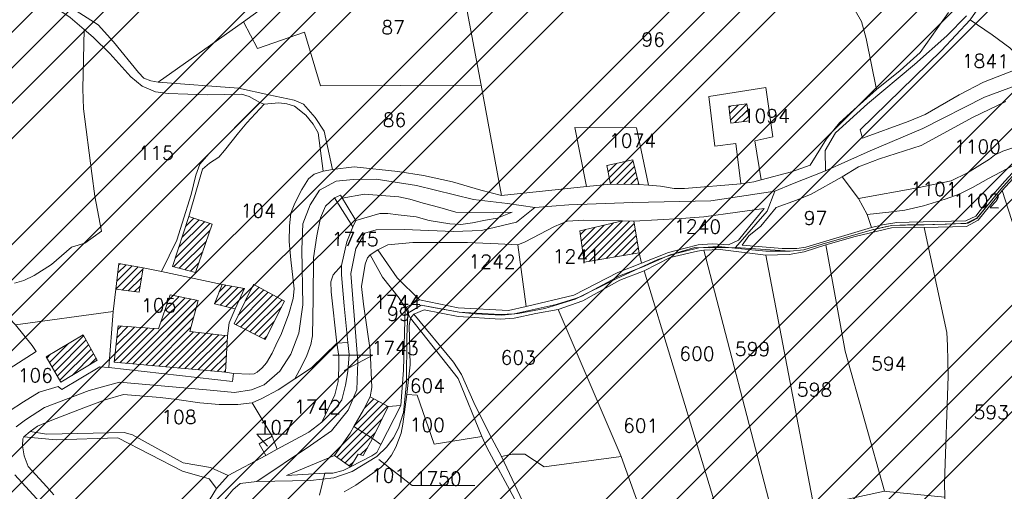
# Model space of a CAD drawing. Header units: metres. Extents: x 578835 to 593571, y 248557 to 255108.
# Tile 43 of 251: x 581075 to 581325, y 252386 to 252506. Entities that reach past the tile are written whole.
import ezdxf

# ---------------------------------------------------------------- set-up
doc = ezdxf.new("R2010")
doc.units = ezdxf.units.M
doc.linetypes.add('SOLID_LINE', pattern=[0])
for name, color, linetype, lineweight in [('Cad-BATIMENT_BATI_PRIVE12', 7, 'SOLID_LINE', 0), ('Cad-BATIMENT_BATI_PRIVE12_HACH', 7, 'SOLID_LINE', 0), ('Cad-HYDROGRAPHI_COURS_D_EAU28', 5, 'SOLID_LINE', 0), ('Cad-PARCELLAIRE_PARCELLE1', 250, 'SOLID_LINE', 0), ('Cad-RESEAU_ROUT_AXE_DE_VOIE26', 255, 'SOLID_LINE', 0), ('Cad-RESEAU_ROUT_LIMITE_DE_VOIE_P23', 8, 'SOLID_LINE', 0), ('Cad-TOPONYMIE_DETAIL_PARCELLAIR181', 7, 'SOLID_LINE', 0), ('Cad-TOPONYMIE_NUMERO_DE_PARCELL182', 250, 'SOLID_LINE', 0), ('PPRIF - contour', 10, 'Continuous', 9)]:
    doc.layers.add(name, color=color, linetype=linetype, lineweight=lineweight)
doc.styles.add('TEXTSTYLE_45_11', font='txt.shx', dxfattribs={"oblique": 50})

msp = doc.modelspace()

# ---------------------------------------------------------------- hatches: boundary and pattern name
at = {"layer": 'Cad-BATIMENT_BATI_PRIVE12_HACH', "ltscale": 0.4}
h = msp.add_hatch(dxfattribs=at)
h.set_pattern_fill('ANSI31', color=256, scale=0.4, style=0)
h.paths.add_polyline_path([(581255.15, 252479.92), (581259.87, 252480.55), (581259.27, 252484.84), (581254.62, 252484.22)])
h = msp.add_hatch(dxfattribs=at)
h.set_pattern_fill('ANSI31', color=256, scale=0.4, style=0)
h.paths.add_polyline_path([(581231.8, 252464.39), (581230.29, 252470.61), (581223.65, 252469.17), (581224.62, 252464.46)])
h = msp.add_hatch(dxfattribs=at)
h.set_pattern_fill('ANSI31', color=256, scale=0.4, style=0)
h.paths.add_polyline_path([(581113.36, 252443.51), (581119.25, 252442), (581123.43, 252454.27), (581117.5, 252456.22)])
h = msp.add_hatch(dxfattribs=at)
h.set_pattern_fill('ANSI31', color=256, scale=0.4, style=0)
h.paths.add_polyline_path([(581231.92, 252447), (581230.51, 252455.03), (581227.62, 252455.12), (581216.79, 252452.55), (581217.94, 252444.62)])
h = msp.add_hatch(dxfattribs=at)
h.set_pattern_fill('ANSI31', color=256, scale=0.4, style=0)
h.paths.add_polyline_path([(581104.91, 252437.01), (581105.89, 252443.22), (581099.78, 252444.28), (581099, 252437.74)])
h = msp.add_hatch(dxfattribs=at)
h.set_pattern_fill('ANSI31', color=256, scale=0.4, style=0)
h.paths.add_polyline_path([(581129.33, 252432.8), (581131.63, 252437.9), (581126.01, 252438.99), (581124.04, 252434.03)])
h = msp.add_hatch(dxfattribs=at)
h.set_pattern_fill('ANSI31', color=256, scale=0.4, style=0)
h.paths.add_polyline_path([(581129, 252428.98), (581136.91, 252424.95), (581141.86, 252434.73), (581134.01, 252438.99), (581133.3, 252437.7)])
h = msp.add_hatch(dxfattribs=at)
h.set_pattern_fill('ANSI31', color=256, scale=0.4, style=0)
h.paths.add_polyline_path([(581127.35, 252425.95), (581117.78, 252427.05), (581119.93, 252434.92), (581112.81, 252436.33), (581109.81, 252427.72), (581099.54, 252428.42), (581098.57, 252419.2), (581126.8, 252416.65)])
h = msp.add_hatch(dxfattribs=at)
h.set_pattern_fill('ANSI31', color=256, scale=0.4, style=0)
h.paths.add_polyline_path([(581085.06, 252414.18), (581094.24, 252419.74), (581090.66, 252426.13), (581081.32, 252420.56)])
h = msp.add_hatch(dxfattribs=at)
h.set_pattern_fill('ANSI31', color=256, scale=0.4, style=0)
h.paths.add_polyline_path([(581159.43, 252402.87), (581164.14, 252399.8), (581168.16, 252407.93), (581163.58, 252410.45), (581161.88, 252407.08)])
h = msp.add_hatch(dxfattribs=at)
h.set_pattern_fill('ANSI31', color=256, scale=0.4, style=0)
h.paths.add_polyline_path([(581164.14, 252399.8), (581159.43, 252402.87), (581158.5, 252401.23), (581154.52, 252395.54), (581158.55, 252392.65), (581160.52, 252395.82), (581161.78, 252395.48)])
at = {"layer": 'PPRIF - contour', "lineweight": 15}
h = msp.add_hatch(dxfattribs=at)
h.set_pattern_fill('ANSI34', color=30, scale=2, style=0)
h.paths.add_polyline_path([(583168.56, 249236.59), (583178.02, 249273.37), (583184.15, 249314.36), (583186.86, 249348.54), (583183.82, 249412.65), (583188.31, 249497.75), (583209.56, 249638.59), (583209.57, 249654.16), (583202.87, 249764.69), (583181.22, 249772.54), (583212.18, 249841.81), (583235.33, 249974.64), (583193.51, 249985.09), (583186.04, 250045.54), (583188.28, 250067.18), (583195.8, 250078.07), (583245.78, 250078.37), (583251.01, 250132.85), (583194.25, 250138.82), (583209.94, 250168.32), (583209.19, 250188.47), (583208.21, 250203.8), (583217.43, 250267.61), (583213.64, 250277.41), (583256.98, 250284.74), (583262.34, 250350.34), (583266.18, 250436.39), (583274.5, 250436.7), (583214.43, 250499.33), (583184.56, 250537.39), (583218.91, 250547.09), (583241.07, 250552.07), (583269.68, 250547.09), (583271.18, 250569.48), (583274.91, 250580.67), (583286.48, 250597.77), (583293.66, 250716.62), (583278.73, 250731.44), (583193.67, 250750.25), (583156.78, 250759.28), (583135.71, 250831.5), (583141.39, 250856.49), (583145.69, 250864.01), (583161.1, 250891.6), (583169.34, 250905.21), (583172.57, 250920.26), (583171.49, 250936.38), (583169.31, 250950.6), (583181.85, 251003.26), (583206.95, 251084.03), (583216.62, 251114.12), (583232.39, 251161.77), (583245.29, 251209.41), (583234.54, 251210.94), (583234.1, 251288.09), (583244.66, 251288.39), (583237.9, 251328.73), (583229.54, 251356.01), (583200.13, 251357.42), (583190.46, 251371.39), (583189.74, 251379.63), (583190.1, 251406.14), (583244.22, 251415.82), (583256.04, 251419.04), (583270.74, 251430.86), (583295.47, 251440.89), (583325.21, 251451.64), (583340.94, 251464.43), (583366, 251457.91), (583398.59, 251444.88), (583422.15, 251436.37), (583417.63, 251462.92), (583418.14, 251495.99), (583409.11, 251546.1), (583400.09, 251585.18), (583359.99, 251579.17), (583344.95, 251609.23), (583333.92, 251624.76), (583325.9, 251633.28), (583319.39, 251648.31), (583296.33, 251649.31), (583292.32, 251666.85), (583282.01, 251764.42), (583240.65, 251790.03), (583212.78, 251805.76), (583221.32, 251831.82), (583251.44, 251830.48), (583273.02, 251828.23), (583262.67, 251903.93), (583199.69, 251895.44), (583192.95, 251945.32), (583256.33, 251954.31), (583243.74, 252050.47), (583214.52, 252068.27), (583208.68, 252073.66), (583201.93, 252137.92), (583178.11, 252135.22), (583183.95, 252176.12), (583226.69, 252181.65), (583216.8, 252253.1), (583210.96, 252307.92), (583193.36, 252422.33), (583178.97, 252519.84), (583167.73, 252607.66), (583178.52, 252614.4), (583188.29, 252625.39), (583184.93, 252642.05), (583192.13, 252639.75), (583210.89, 252641.9), (583205.05, 252676.95), (583200.1, 252708.47), (583205.05, 252708.02), (583194.96, 252797.38), (583191.02, 252799.28), (583173.51, 252800.6), (583168.08, 252797.59), (583165.67, 252793.82), (583165.69, 252787.69), (583073.05, 252815.41), (583065.66, 252814.13), (583065.94, 252812.7), (583046.85, 252808.33), (583047.04, 252816.04), (582997.15, 252812.42), (582995.86, 252782.45), (582980.16, 252787.72), (582949.89, 252804.92), (582947.27, 252800.69), (582935.19, 252777.61), (582924.38, 252768.8), (582917.32, 252760.63), (582910.91, 252748.5), (582903.76, 252736.42), (582880, 252724.86), (582817.58, 252706.15), (582782.59, 252696.37), (582747.69, 252696.56), (582653.19, 252726.32), (582583.51, 252736.7), (582547.53, 252745.89), (582391.95, 252693.83), (582342.71, 252696.56), (582258, 252701.11), (582228.89, 252730.03), (582194.3, 252754.65), (582137.15, 252749.12), (582028.37, 252701.22), (581997.03, 252701.83), (581923.09, 252643.99), (581895.44, 252653.82), (581782.97, 252699.88), (581749.17, 252724.45), (581694.48, 252730.59), (581626.87, 252779.73), (581623.69, 252832.13), (581568.99, 252867.14), (581549.94, 252902.76), (581520.9, 252875.84), (581488.95, 252861.1), (581415.1, 252871.66), (581333.97, 252861.22), (581285.87, 252845.9), (581226.26, 252859.41), (581213.27, 252848.96), (581176.79, 252829.19), (581135.62, 252832.26), (581093.83, 252851.3), (581026.18, 252865.71), (580894.22, 252859.98), (580764.18, 252821.75), (580666.25, 252837.89), (580606.97, 252807.31), (580553.37, 252825.96), (580518.38, 252831.19), (580426.24, 252844.58), (580314.78, 252864.48), (580232.54, 252861.61), (580193.34, 252877.86), (579737.68, 252731.06), (579339.29, 252594.91), (579467.34, 252529.95), (579492.26, 252526.53), (579537.88, 252506.87), (579628.29, 252501.98), (579673.34, 252488.27), (579756.55, 252421.24), (579801.62, 252412.32), (579849.52, 252376.66), (579890.09, 252373.24), (579954.11, 252362.98), (580003.08, 252331.22), (580020.69, 252319.86), (580037.79, 252307.65), (580048.55, 252295.44), (580067.12, 252269.55), (580095.49, 252178.46), (580127.66, 252086.63), (580157.22, 252011.67), (580209.32, 251928.46), (580208.41, 251858.24), (580196.24, 251818.11), (580206.29, 251790.3), (580227.07, 251716.54), (580274.53, 251673.98), (580324.82, 251599.61), (580345.2, 251567.99), (580352.27, 251548.44), (580380.56, 251474.57), (580498.13, 251465.11), (580632.34, 251425.65), (580688.87, 251403.81), (580903, 251328.66), (581057.22, 251304.45), (581128.89, 251277.45), (581306.24, 251176.53), (581363.6, 251156.15), (581418.4, 251079.72), (581465.72, 250967.17), (581546.02, 250830.88), (581604.72, 250760.44), (581621.29, 250710.76), (581635.31, 250677.64), (581677.37, 250643.25), (581761.5, 250538.8), (581878.03, 250481.58), (581978.36, 250416.05), (582083.64, 250336.15), (582132.06, 250252.96), (582193.12, 250147.32), (582211.34, 250118.18), (582217.79, 250080.35), (582244.22, 249930.09), (582252.92, 249788.8), (582279.87, 249720.73), (582264.14, 249693.23), (582229.1, 249576.98), (582243.69, 249504.21), (582236.53, 249458.37), (582233.12, 249417.21), (582207.89, 249404.14), (582210.7, 249314.66), (582282.52, 249136.36), (582365.79, 249069.63), (582329.51, 248868.66), (582370.33, 248802.93), (582389.99, 248830.88), (582435.35, 248829.37), (582475.81, 248930.64), (582488.18, 248933.83), (582505.04, 248934.94), (582536.56, 248931.03), (582545.58, 248873.46), (582547.73, 248837.81), (582559.27, 248733.3), (582660.26, 248731.96), (582707.75, 248722.61), (582711.09, 248844.25), (582713.77, 248853.61), (582730.11, 248933.31), (582770.57, 249048.63), (582781.22, 249070.77), (582782.86, 249074.05), (582786.69, 249073.51), (582794.34, 249066.4), (582795.98, 249060.39), (582802, 249037.44), (582837.54, 249029.24), (582847.92, 249019.4), (582859.41, 249022.68), (582870.89, 249021.59), (582882.91, 249029.79), (582897.68, 249024.87), (582894.41, 249004.61), (582898.78, 248991.5), (582903.16, 248984.94), (582914.71, 248986.01), (582980.86, 249040.12), (583036.72, 249107.47), (583089.79, 249152.85), (583096.96, 249144.66), (583169.29, 249123.72), (583150.9, 249178.85), (583158.77, 249200.15)])

# ---------------------------------------------------------------- linework, layer by layer
at = {"layer": 'Cad-BATIMENT_BATI_PRIVE12'}
for points in [[(581255.15, 252479.92), (581259.87, 252480.55), (581259.27, 252484.84), (581254.62, 252484.22), (581255.15, 252479.92), (581255.15, 252479.92)], [(581231.8, 252464.39), (581230.29, 252470.61), (581223.65, 252469.17), (581224.62, 252464.46), (581231.8, 252464.39), (581231.8, 252464.39)], [(581113.36, 252443.51), (581119.25, 252442), (581123.43, 252454.27), (581117.5, 252456.22), (581113.36, 252443.51), (581113.36, 252443.51)], [(581231.92, 252447), (581230.51, 252455.03), (581227.62, 252455.12), (581216.79, 252452.55), (581217.94, 252444.62), (581231.92, 252447), (581231.92, 252447)], [(581104.91, 252437.01), (581105.89, 252443.22), (581099.78, 252444.28), (581099, 252437.74), (581104.91, 252437.01), (581104.91, 252437.01)], [(581129.33, 252432.8), (581131.63, 252437.9), (581126.01, 252438.99), (581124.04, 252434.03), (581129.33, 252432.8), (581129.33, 252432.8)], [(581129, 252428.98), (581136.91, 252424.95), (581141.86, 252434.73), (581134.01, 252438.99), (581133.3, 252437.7), (581129, 252428.98), (581129, 252428.98)], [(581127.35, 252425.95), (581117.78, 252427.05), (581119.93, 252434.92), (581112.81, 252436.33), (581109.81, 252427.72), (581099.54, 252428.42), (581098.57, 252419.2), (581126.8, 252416.65), (581127.35, 252425.95), (581127.35, 252425.95)], [(581085.06, 252414.18), (581094.24, 252419.74), (581090.66, 252426.13), (581081.32, 252420.56), (581085.06, 252414.18), (581085.06, 252414.18)], [(581159.43, 252402.87), (581164.14, 252399.8), (581168.16, 252407.93), (581163.58, 252410.45), (581161.88, 252407.08), (581159.43, 252402.87), (581159.43, 252402.87)], [(581164.14, 252399.8), (581159.43, 252402.87), (581158.5, 252401.23), (581154.52, 252395.54), (581158.55, 252392.65), (581160.52, 252395.82), (581161.78, 252395.48), (581164.14, 252399.8), (581164.14, 252399.8)]]:
    msp.add_lwpolyline(points, close=True, dxfattribs=at)
at = {"layer": 'Cad-HYDROGRAPHI_COURS_D_EAU28'}
for points in [[(581087.42, 252506.78), (581090.97, 252503.73), (581093.27, 252501.81), (581097.5, 252497.59), (581102.76, 252491.68), (581105.68, 252489.35), (581109.1, 252487.85), (581112.27, 252487.45), (581122.26, 252487.16), (581130.9, 252487.33), (581132.85, 252486.7), (581135.53, 252485.15), (581136.64, 252484.79), (581140.4, 252485.1), (581142.4, 252484.82), (581144.35, 252484.21), (581147.25, 252481.99), (581149.09, 252479.7), (581150.35, 252477.46), (581151.65, 252467.76), (581154, 252468.18), (581151.88, 252477.92), (581149.61, 252481.41), (581146.61, 252484.73), (581144.3, 252485.76), (581137.84, 252487.12), (581130.12, 252488.82), (581109.72, 252490.35), (581107.88, 252490.65), (581106.08, 252491.4), (581104.73, 252492.84), (581098.4, 252500.57), (581094.5, 252504.92), (581087.01, 252509.65)], [(581203.61, 252381.01), (581196.91, 252395.28), (581193.88, 252400.93), (581189.92, 252408.96), (581186.77, 252416.06), (581184.77, 252419.23), (581174.7, 252431.44), (581173.8, 252430.36), (581185.94, 252415.1), (581191.95, 252400.33), (581193.17, 252397.53), (581200.19, 252384.51)]]:
    msp.add_lwpolyline(points, dxfattribs=at)
for points in [[(581154.52, 252460.97), (581159.17, 252453.56), (581159.94, 252455.18), (581156.03, 252461.66), (581154.52, 252460.97), (581154.52, 252460.97)], [(581165.52, 252447.73), (581163.56, 252446.46), (581166.74, 252440.81), (581170.98, 252435.48), (581172.5, 252433.05), (581176.13, 252435.02), (581170.46, 252440.67), (581165.52, 252447.73), (581165.52, 252447.73)], [(581077.2, 252401.6), (581075.66, 252400.25), (581083.81, 252399.48), (581099.5, 252400.01), (581115.95, 252391.56), (581122.71, 252389.56), (581124.56, 252387.15), (581127.5, 252390.4), (581123.04, 252392.49), (581116.1, 252393.69), (581103.24, 252400.76), (581101.13, 252401.36), (581081.37, 252400.94), (581077.2, 252401.6), (581077.2, 252401.6)]]:
    msp.add_lwpolyline(points, close=True, dxfattribs=at)
at = {"layer": 'Cad-PARCELLAIRE_PARCELLE1'}
for points in [[(581327.43, 252497.75), (581326, 252499.08), (581321.52, 252502.39), (581315.93, 252506.16), (581318.65, 252510.06), (581320.34, 252513.55), (581320.81, 252518.82), (581320.69, 252527.28), (581326.16, 252541.78), (581346.42, 252536), (581334.25, 252499.99), (581332.77, 252499.86), (581330.09, 252499.42), (581328.28, 252498.49), (581327.43, 252497.75), (581327.43, 252497.75)], [(581127.86, 252538.9), (581132.45, 252530.15), (581142.16, 252513.56), (581131.44, 252505.65), (581109.72, 252490.35), (581107.88, 252490.65), (581106.08, 252491.4), (581104.73, 252492.84), (581098.4, 252500.57), (581094.5, 252504.92), (581087.01, 252509.65), (581083.05, 252511.77), (581099.64, 252525.3), (581127.86, 252538.9), (581127.86, 252538.9)], [(581131.44, 252505.65), (581134.96, 252498.92), (581146.9, 252503.03), (581151, 252489.44), (581191.79, 252489.59), (581184.62, 252527.23), (581163.22, 252521), (581158.64, 252525.41), (581151.57, 252520.36), (581142.16, 252513.56), (581131.44, 252505.65), (581131.44, 252505.65)], [(581191.79, 252489.59), (581196.92, 252461.6), (581191.69, 252462.95), (581184.51, 252465.03), (581177.13, 252466.65), (581170.62, 252467.66), (581159.55, 252468.86), (581154, 252468.18), (581151.88, 252477.92), (581149.61, 252481.41), (581146.61, 252484.73), (581144.3, 252485.76), (581137.84, 252487.12), (581130.12, 252488.82), (581109.72, 252490.35), (581131.44, 252505.65), (581134.96, 252498.92), (581146.9, 252503.03), (581151, 252489.44), (581191.79, 252489.59), (581191.79, 252489.59)], [(581330.89, 252494.8), (581319.3, 252490.38), (581313.15, 252487.09), (581304.5, 252482.13), (581300.2, 252480.33), (581288.6, 252476.13), (581288.01, 252478.2), (581308.67, 252498.42), (581315.93, 252506.16), (581321.52, 252502.39), (581326, 252499.08), (581327.43, 252497.75), (581330.89, 252494.8), (581330.89, 252494.8)], [(581262.86, 252465.52), (581261.29, 252475.42), (581265.82, 252476.46), (581264.03, 252489.02), (581249.55, 252486.7), (581251.1, 252474.13), (581256.48, 252474.8), (581257.74, 252464.53), (581261, 252465.03), (581262.86, 252465.52), (581262.86, 252465.52)], [(581135.53, 252485.15), (581136.64, 252484.79), (581140.4, 252485.1), (581142.4, 252484.82), (581144.35, 252484.21), (581147.25, 252481.99), (581149.09, 252479.7), (581150.35, 252477.46), (581151.65, 252467.76), (581149.33, 252467.01), (581147.94, 252465.78), (581146.19, 252463.07), (581144.42, 252459.58), (581143.47, 252457.04), (581143.08, 252453.89), (581143, 252449.88), (581143.46, 252445.23), (581144.25, 252437.83), (581144.04, 252435.36), (581142.96, 252431.48), (581141.07, 252426.53), (581139.59, 252423.51), (581138.68, 252421.54), (581137.23, 252419.08), (581136.11, 252417.76), (581134.88, 252416.65), (581134.09, 252416.26), (581133.02, 252416.16), (581128.88, 252416.37), (581126.8, 252416.65), (581127.35, 252425.95), (581127.74, 252429.21), (581129.33, 252432.8), (581131.63, 252437.9), (581126.01, 252438.99), (581110.58, 252442.28), (581114.45, 252450.18), (581115.82, 252454.53), (581118.1, 252461.85), (581119.26, 252466.74), (581120.35, 252469.51), (581122.67, 252472.26), (581135.53, 252485.15), (581135.53, 252485.15)], [(581234.29, 252464.15), (581231.18, 252478.72), (581215.51, 252478.86), (581218.49, 252463.84), (581224.62, 252464.46), (581231.8, 252464.39), (581234.29, 252464.15), (581234.29, 252464.15)], [(581337.2, 252476.38), (581330.56, 252474.93), (581324.22, 252472.85), (581322.17, 252471.79), (581320.86, 252470.78), (581315.28, 252467.31), (581311.09, 252465.29), (581302.59, 252463.47), (581287.56, 252460.78), (581289.79, 252456.72), (581295.27, 252457.29), (581299.35, 252457.85), (581304.11, 252458.91), (581309.58, 252460.6), (581313.18, 252461.9), (581316.5, 252463.62), (581320.6, 252465.86), (581326.84, 252469.16), (581328.63, 252469.42), (581332.99, 252473.47), (581337.2, 252476.38), (581337.2, 252476.38)], [(581328.63, 252469.42), (581326.84, 252469.16), (581320.6, 252465.86), (581316.5, 252463.62), (581313.18, 252461.9), (581309.58, 252460.6), (581304.11, 252458.91), (581299.35, 252457.85), (581295.27, 252457.29), (581289.79, 252456.72), (581290.89, 252453.47), (581293.72, 252454.15), (581297.3, 252454.67), (581300.42, 252454.82), (581304.04, 252454.89), (581314.82, 252455.13), (581317.35, 252456.33), (581320.41, 252460.27), (581324.78, 252465.2), (581328.63, 252469.42), (581328.63, 252469.42)], [(581287.56, 252460.78), (581283.47, 252466.34), (581275.6, 252461.9), (581271.86, 252460.36), (581266.66, 252458.47), (581262.75, 252453.8), (581259.75, 252451.33), (581258.05, 252448.96), (581268.18, 252448.13), (581271.89, 252448.1), (581274.25, 252448.4), (581290.89, 252453.47), (581289.79, 252456.72), (581287.56, 252460.78), (581287.56, 252460.78)], [(581309.53, 252384.9), (581309.47, 252388.58), (581310.36, 252415.63), (581310.2, 252423.42), (581310.01, 252426.74), (581304.24, 252453.47), (581315.02, 252453.69), (581318.02, 252455.28), (581324.07, 252462.8), (581345.17, 252397.34), (581349.99, 252374.11), (581340.06, 252367.61), (581339.79, 252353.98), (581335.62, 252354.53), (581330.02, 252353.51), (581328.22, 252354.36), (581326.3, 252354.76), (581318.89, 252355.59), (581312.53, 252358.74), (581309.02, 252360.23), (581309.53, 252384.9), (581309.53, 252384.9)], [(581144.41, 252414.99), (581146.2, 252418.26), (581147.46, 252420.93), (581148.47, 252423.68), (581148.94, 252425.95), (581149.06, 252435.44), (581149.19, 252445.71), (581150.04, 252451.35), (581150.99, 252455.88), (581152.22, 252458.89), (581154.52, 252460.97), (581159.17, 252453.56), (581157.68, 252449.76), (581156.28, 252443.74), (581154.17, 252441.44), (581153.58, 252439.61), (581153.71, 252437.05), (581155.12, 252424.01), (581148.71, 252417.8), (581144.41, 252414.99), (581144.41, 252414.99)], [(581230.51, 252455.03), (581242.57, 252455.69), (581248.31, 252456.17), (581256.86, 252457.33), (581263.62, 252458.23), (581257.12, 252450.21), (581254.59, 252449), (581250.43, 252449.32), (581246.84, 252449.03), (581243.61, 252448.21), (581239.33, 252447.07), (581232.47, 252444.38), (581231.92, 252447), (581230.51, 252455.03), (581230.51, 252455.03)], [(581055.09, 252406.79), (581047.99, 252406.98), (581043.07, 252408.69), (581040.1, 252409.67), (581035.56, 252412.74), (581032.07, 252415.02), (581026.11, 252418.32), (581016.42, 252419.96), (581011.16, 252421.65), (581006.29, 252423.81), (581023.28, 252437.59), (581034.47, 252446.66), (581046.47, 252456), (581064.08, 252438.52), (581073.54, 252428.72), (581077.78, 252423.5), (581078.73, 252421.91), (581055.09, 252406.79), (581055.09, 252406.79)], [(581203.22, 252433.36), (581201.09, 252449.02), (581202.92, 252449.83), (581210.43, 252453.69), (581213.62, 252455.07), (581217.8, 252455.31), (581227.62, 252455.12), (581230.51, 252455.03), (581231.92, 252447), (581232.47, 252444.38), (581226.49, 252441.99), (581215.26, 252436.26), (581203.22, 252433.36), (581203.22, 252433.36)], [(581279.31, 252449.05), (581286.72, 252451.12), (581296.01, 252453.34), (581304.24, 252453.47), (581310.01, 252426.74), (581310.2, 252423.42), (581310.36, 252415.63), (581309.47, 252388.58), (581309.53, 252384.9), (581294.73, 252386.36), (581294.16, 252386.42), (581284.19, 252422.04), (581279.31, 252449.05), (581279.31, 252449.05)], [(581203.22, 252433.36), (581198.69, 252432.32), (581185.94, 252433.04), (581176.13, 252435.02), (581170.46, 252440.67), (581165.52, 252447.73), (581168.04, 252449.06), (581174.43, 252449.59), (581188.27, 252449.62), (581196.05, 252449.27), (581201.09, 252449.02), (581203.22, 252433.36), (581203.22, 252433.36)], [(581255.24, 252369.8), (581233.13, 252442.43), (581239.77, 252445.77), (581246.72, 252447.46), (581248.34, 252447.7), (581265.81, 252380.27), (581263.24, 252379.61), (581262.24, 252369.83), (581255.24, 252369.8), (581255.24, 252369.8)], [(581265.81, 252380.27), (581248.34, 252447.7), (581252.45, 252447.82), (581264.03, 252446.44), (581276.25, 252382.59), (581265.81, 252380.27), (581265.81, 252380.27)], [(581264.03, 252446.44), (581269.95, 252446.6), (581273.77, 252447.25), (581279.31, 252449.05), (581284.19, 252422.04), (581294.16, 252386.42), (581276.25, 252382.59), (581264.03, 252446.44), (581264.03, 252446.44)], [(581163.58, 252410.45), (581163.96, 252412.83), (581163.59, 252422.27), (581161.88, 252433.94), (581161.34, 252438.46), (581162.27, 252444.12), (581162.88, 252445.73), (581163.56, 252446.46), (581166.74, 252440.81), (581170.98, 252435.48), (581172.5, 252433.05), (581172.01, 252417.17), (581171.36, 252408.2), (581168.16, 252407.93), (581163.58, 252410.45), (581163.58, 252410.45)], [(581110.58, 252442.28), (581105.89, 252443.22), (581099.78, 252444.28), (581099, 252437.74), (581098.32, 252432.11), (581097.2, 252417.87), (581128.64, 252414.35), (581128.88, 252416.37), (581126.8, 252416.65), (581127.35, 252425.95), (581127.74, 252429.21), (581129.33, 252432.8), (581131.63, 252437.9), (581126.01, 252438.99), (581110.58, 252442.28), (581110.58, 252442.28)], [(581156.28, 252443.74), (581156.31, 252441.39), (581156.97, 252433.54), (581157.91, 252424.24), (581155.12, 252424.01), (581153.71, 252437.05), (581153.58, 252439.61), (581154.17, 252441.44), (581156.28, 252443.74), (581156.28, 252443.74)], [(581253.54, 252365.43), (581240.49, 252370.7), (581235.58, 252372.19), (581227.32, 252395.24), (581211.28, 252432.59), (581217.61, 252434.79), (581226.97, 252440.02), (581233.13, 252442.43), (581255.24, 252369.8), (581253.68, 252369.67), (581253.54, 252365.43), (581253.54, 252365.43)], [(581196.91, 252395.28), (581193.88, 252400.93), (581189.92, 252408.96), (581186.77, 252416.06), (581184.77, 252419.23), (581174.7, 252431.44), (581177.33, 252432.55), (581185.95, 252430.82), (581196.64, 252430.14), (581200.16, 252430.43), (581205.68, 252431.56), (581211.28, 252432.59), (581227.32, 252395.24), (581207.76, 252392.62), (581202.87, 252395.88), (581199.66, 252395.84), (581196.91, 252395.28), (581196.91, 252395.28)], [(581098.32, 252432.11), (581073.54, 252428.72), (581077.78, 252423.5), (581078.73, 252421.91), (581055.09, 252406.79), (581059.97, 252406.63), (581069.22, 252404.39), (581071.91, 252406.74), (581075.5, 252409.16), (581079.51, 252411.6), (581084.33, 252413.01), (581085.3, 252412.31), (581094.96, 252418.01), (581097.2, 252417.87), (581098.32, 252432.11), (581098.32, 252432.11)], [(581172.85, 252411), (581173.71, 252418.54), (581173.45, 252428.55), (581173.8, 252430.36), (581185.94, 252415.1), (581191.95, 252400.33), (581179.83, 252398.43), (581175.5, 252410.88), (581172.85, 252411), (581172.85, 252411)], [(581133.63, 252408.86), (581136.1, 252409.96), (581140.2, 252412.19), (581144.41, 252414.99), (581148.71, 252417.8), (581155.12, 252424.01), (581155.64, 252420.72), (581155.65, 252417.6), (581155.43, 252414.35), (581154.56, 252410.93), (581151.27, 252403.96), (581148.01, 252401.46), (581139.97, 252397.12), (581138.7, 252400.47), (581133.63, 252408.86), (581133.63, 252408.86)], [(581157.91, 252424.24), (581158.24, 252421.16), (581157.93, 252416.89), (581157.32, 252413.39), (581156.4, 252409.63), (581155.07, 252407.85), (581151.27, 252403.96), (581154.56, 252410.93), (581155.43, 252414.35), (581155.65, 252417.6), (581155.64, 252420.72), (581155.12, 252424.01), (581157.91, 252424.24), (581157.91, 252424.24)], [(581137.04, 252395.54), (581127.5, 252390.4), (581123.04, 252392.49), (581116.1, 252393.69), (581103.24, 252400.76), (581101.13, 252401.36), (581081.37, 252400.94), (581077.2, 252401.6), (581079.07, 252402.99), (581082.73, 252404.52), (581090.88, 252407.65), (581096.31, 252409.65), (581100.9, 252411.04), (581110.28, 252410.26), (581114.44, 252409.71), (581120.36, 252408.86), (581125.26, 252408.5), (581129.95, 252408.44), (581133.63, 252408.86), (581138.7, 252400.47), (581135.4, 252398.52), (581137.04, 252395.54), (581137.04, 252395.54)], [(581159.43, 252402.87), (581161.88, 252407.08), (581163.58, 252410.45), (581168.16, 252407.93), (581171.36, 252408.2), (581166.32, 252398.31), (581164.14, 252399.8), (581159.43, 252402.87), (581159.43, 252402.87)], [(581166.32, 252398.31), (581165.25, 252396.32), (581164, 252395.44), (581158.55, 252392.65), (581156.74, 252391.72), (581154.07, 252391.05), (581152.09, 252390.99), (581142.33, 252390.41), (581154.52, 252395.54), (581158.5, 252401.23), (581159.43, 252402.87), (581164.14, 252399.8), (581166.32, 252398.31), (581166.32, 252398.31)], [(581139.97, 252397.12), (581138.7, 252400.47), (581135.4, 252398.52), (581137.04, 252395.54), (581139.97, 252397.12), (581139.97, 252397.12)], [(581227.32, 252395.24), (581207.76, 252392.62), (581202.87, 252395.88), (581199.66, 252395.84), (581196.91, 252395.28), (581203.61, 252381.01), (581203.02, 252377.17), (581207.24, 252375.96), (581216.8, 252373.97), (581222.39, 252373.21), (581230.11, 252372.63), (581235.58, 252372.19), (581227.32, 252395.24), (581227.32, 252395.24)]]:
    msp.add_lwpolyline(points, close=True, dxfattribs=at)
for points in [[(581285.46, 252510.75), (581288.36, 252505.76), (581289.55, 252501.4), (581292.19, 252488.46), (581286.43, 252483.31), (581282.75, 252479.99), (581279.46, 252475.93), (581275.32, 252469.23), (581270.59, 252467.61), (581262.86, 252465.52), (581261.29, 252475.42), (581265.82, 252476.46), (581264.03, 252489.02), (581249.55, 252486.7), (581251.1, 252474.13), (581256.48, 252474.8), (581257.74, 252464.53), (581257.74, 252464.53), (581257.74, 252464.53), (581243.42, 252463.35), (581240.78, 252463.35), (581237.27, 252463.95), (581234.29, 252464.15), (581231.18, 252478.72), (581215.51, 252478.86), (581218.49, 252463.84), (581196.92, 252461.6), (581191.79, 252489.59), (581184.62, 252527.23)], [(581073.3, 252515.08), (581077.72, 252512.45), (581084.27, 252508.87), (581087.42, 252506.78), (581090.97, 252503.73), (581090.57, 252488.65), (581090.76, 252483.55), (581092.86, 252467.11), (581093.67, 252461.38), (581095.31, 252452.49), (581091.11, 252449.46), (581087.74, 252448.41), (581082.65, 252444.07), (581078.27, 252441.26), (581075.66, 252439.94), (581073.24, 252439.28)], [(581285.46, 252510.75), (581288.36, 252505.76), (581289.55, 252501.4), (581292.19, 252488.46), (581298.13, 252493.31), (581303.28, 252497.86), (581310.42, 252508.04)], [(581073.24, 252439.28), (581075.66, 252439.94), (581078.27, 252441.26), (581082.65, 252444.07), (581087.74, 252448.41), (581091.11, 252449.46), (581095.31, 252452.49), (581093.67, 252461.38), (581092.86, 252467.11), (581090.76, 252483.55), (581090.57, 252488.65), (581090.97, 252503.73), (581093.27, 252501.81), (581097.5, 252497.59), (581102.76, 252491.68), (581105.68, 252489.35), (581109.1, 252487.85), (581112.27, 252487.45), (581122.26, 252487.16), (581130.9, 252487.33), (581132.85, 252486.7), (581135.53, 252485.15), (581122.67, 252472.26), (581120.35, 252469.51), (581119.26, 252466.74), (581118.1, 252461.85), (581115.82, 252454.53), (581114.45, 252450.18), (581110.58, 252442.28), (581105.89, 252443.22), (581099.78, 252444.28), (581099, 252437.74), (581098.32, 252432.11), (581073.54, 252428.72)], [(581324.99, 252485.4), (581316.75, 252481.47), (581303.5, 252474.25), (581292.9, 252470.91), (581287.56, 252468.8), (581283.47, 252466.34), (581287.56, 252460.78), (581302.59, 252463.47), (581311.09, 252465.29), (581315.28, 252467.31), (581320.86, 252470.78), (581322.17, 252471.79), (581324.22, 252472.85), (581330.56, 252474.93)], [(581345.17, 252397.34), (581324.07, 252462.8), (581324.07, 252462.8), (581324.07, 252462.8), (581329.59, 252468.83)], [(581156.94, 252386.27), (581159.93, 252387.97), (581166.31, 252392.51), (581167.82, 252394.09), (581169.01, 252395.64), (581170.08, 252397.61), (581171.44, 252401.19), (581171.91, 252403.46), (581172.85, 252411), (581173.71, 252418.54), (581173.45, 252428.55), (581173.8, 252430.36), (581172.5, 252433.05), (581172.01, 252417.17), (581171.36, 252408.2), (581166.32, 252398.31), (581165.25, 252396.32), (581164, 252395.44), (581158.55, 252392.65), (581156.74, 252391.72), (581154.07, 252391.05), (581152.09, 252390.99), (581150.67, 252385.42)], [(581156.94, 252386.27), (581159.93, 252387.97), (581166.31, 252392.51), (581167.82, 252394.09), (581169.01, 252395.64), (581170.08, 252397.61), (581171.44, 252401.19), (581171.91, 252403.46), (581172.85, 252411), (581175.5, 252410.88), (581179.83, 252398.43), (581191.95, 252400.33), (581191.95, 252400.33), (581191.95, 252400.33), (581193.17, 252397.53), (581200.19, 252384.51)], [(581083.24, 252385.5), (581081.5, 252387.58), (581076.7, 252392.76), (581075.73, 252395.46), (581075.28, 252397.99), (581075.37, 252399.78), (581075.66, 252400.25), (581083.81, 252399.48), (581099.5, 252400.01), (581115.95, 252391.56), (581122.71, 252389.56), (581124.56, 252387.15), (581118.82, 252377.75)]]:
    msp.add_lwpolyline(points, dxfattribs=at)
at = {"layer": 'Cad-RESEAU_ROUT_AXE_DE_VOIE26'}
for points in [[(581279.23, 252467.8), (581290.58, 252472.93), (581303.89, 252478.55), (581319.59, 252486.56), (581334.26, 252491.99), (581350.12, 252496.29), (581355.76, 252498.15), (581359.1, 252499.69), (581362.4, 252503.15), (581365.33, 252508.34)], [(581314.98, 252507.21), (581310, 252502.08), (581301.79, 252494.85), (581289.84, 252484.83), (581281.74, 252477.44), (581279.11, 252472.96), (581279.23, 252467.8)], [(581256.36, 252448.33), (581270.2, 252447.38), (581273.72, 252447.8), (581278.4, 252449.2), (581291.06, 252452.88), (581296.05, 252453.95), (581309.9, 252454.3), (581315.41, 252454.57), (581317.67, 252455.7), (581320.62, 252459.39), (581323.76, 252463.21), (581328.98, 252469), (581333.26, 252473.03), (581337.4, 252476.02), (581340.42, 252477.2), (581344.29, 252477.89), (581353.55, 252477.54), (581366.22, 252476.06), (581387.01, 252474.13), (581392.14, 252475.01), (581395.66, 252476.6)], [(581154.91, 252465.21), (581159.23, 252465.61), (581165.08, 252465.71), (581175.38, 252464.1), (581189.85, 252460.56), (581198.42, 252459.55), (581205.42, 252458.5), (581213.99, 252459.22), (581230.25, 252459.78), (581250.09, 252460.22), (581266.35, 252462.68), (581270.8, 252464.5), (581279.23, 252467.8)], [(581328.98, 252469), (581323.76, 252463.21), (581317.75, 252455.88), (581314.83, 252454.48), (581304.24, 252454.11), (581300, 252454.07), (581296.05, 252453.95), (581294.37, 252453.59), (581291.06, 252452.88), (581279.24, 252449.46), (581273.72, 252447.8), (581270.2, 252447.38), (581264.09, 252447.45), (581257.84, 252448.05), (581252.89, 252448.51), (581250.58, 252448.48), (581247.02, 252448.27), (581239.72, 252446.46), (581232.78, 252443.44), (581226.9, 252441.12), (581217.29, 252435.96), (581215.73, 252435.39), (581210.83, 252433.86), (581200.12, 252431.52), (581196.47, 252431.32), (581186.17, 252431.95), (581176.5, 252433.72), (581173.17, 252431.67)], [(581073.64, 252402.79), (581076.06, 252404.59), (581080.9, 252407.72), (581092.24, 252411.99), (581099.91, 252414.11), (581122.96, 252412.1), (581129.12, 252411.48), (581133.46, 252412.19), (581136.68, 252413.5), (581140.62, 252416.93), (581143.45, 252421.28), (581145.47, 252426.61), (581146.47, 252433.77), (581146.18, 252447.82), (581146.48, 252454.38), (581148.3, 252459.22), (581150.72, 252462.95), (581154.91, 252465.21)], [(581073.64, 252402.79), (581076.06, 252404.59), (581080.9, 252407.72), (581092.24, 252411.99), (581099.91, 252414.11), (581122.96, 252412.1), (581129.12, 252411.48), (581133.46, 252412.19), (581136.68, 252413.5), (581140.62, 252416.93), (581143.45, 252421.28), (581145.47, 252426.61), (581146.47, 252433.77), (581146.18, 252447.82), (581146.48, 252454.38), (581148.3, 252459.22), (581150.72, 252462.95), (581154.91, 252465.21)], [(581256.36, 252448.33), (581264.36, 252457.54), (581266.35, 252462.68)], [(581256.36, 252448.33), (581264.36, 252457.54), (581266.35, 252462.68)], [(581162.26, 252452), (581165.08, 252452.8), (581172.25, 252452.9), (581184.76, 252452.4), (581191.84, 252452.7), (581200.71, 252454.82), (581205.42, 252458.5)], [(581134.82, 252388.88), (581148.39, 252398.05), (581153.75, 252401.78), (581157.99, 252407.03), (581160.2, 252412.17), (581160.47, 252419.32), (581158.7, 252441.77), (581159.91, 252448.12), (581162.26, 252452)], [(581134.82, 252388.88), (581148.42, 252389.15), (581154.33, 252389.87), (581159.04, 252391.47), (581165.23, 252395.26), (581167.82, 252397.72), (581169.47, 252400.04), (581170.81, 252402.49), (581172, 252406.41), (581172.8, 252414), (581172.86, 252425.65), (581173.17, 252431.67), (581174.13, 252432.26), (581176.5, 252433.72), (581180.54, 252432.98), (581186.21, 252431.93), (581190.22, 252431.47), (581196.99, 252431.2), (581201.17, 252431.59), (581207.94, 252432.86), (581215.63, 252435.19), (581226.05, 252440.42), (581236.62, 252445.34), (581242.53, 252447.34), (581245.99, 252448.33), (581249.64, 252448.26), (581256.36, 252448.33)], [(581087.99, 252362.84), (581086.98, 252369.64), (581084.96, 252375.8), (581082.63, 252380.45), (581077.87, 252385.64), (581073.34, 252390.59)], [(581087.99, 252362.84), (581086.98, 252369.64), (581084.96, 252375.8), (581082.63, 252380.45), (581077.87, 252385.64), (581073.34, 252390.59)], [(581124.59, 252373.79), (581123.46, 252375.31), (581123.36, 252376.92), (581124.29, 252379.84), (581126.55, 252384.22), (581128.73, 252386.81), (581130.6, 252388.4), (581134.82, 252388.88)], [(581124.59, 252373.79), (581123.46, 252375.31), (581123.36, 252376.92), (581124.29, 252379.84), (581126.55, 252384.22), (581128.73, 252386.81), (581130.6, 252388.4), (581134.82, 252388.88)]]:
    msp.add_lwpolyline(points, dxfattribs=at)
at = {"layer": 'Cad-RESEAU_ROUT_LIMITE_DE_VOIE_P23'}
msp.add_line((581159.94, 252455.19), (581166.04, 252457.01), dxfattribs=at)
for points in [[(581136.64, 252484.74), (581132.28, 252480.03), (581130.15, 252477.48), (581126.55, 252472.97), (581125.11, 252471.32), (581122.78, 252469.76), (581120.98, 252468.29), (581119.29, 252462.42), (581117.5, 252456.24)], [(581166.04, 252457.01), (581168.08, 252456.95), (581170.66, 252456.65), (581175.27, 252456.12), (581178.52, 252455.22), (581183.78, 252454.4), (581186.61, 252454.21), (581189.57, 252454.65), (581192.88, 252455.31), (581195.87, 252455.84), (581199.66, 252457.32), (581194.86, 252457.18), (581188.18, 252457.22), (581185.34, 252457.36), (581181.25, 252458.5), (581177.04, 252459.65), (581173.62, 252460.66), (581170.89, 252461.24), (581165.38, 252461.66), (581162.17, 252461.9), (581156.49, 252460.88)]]:
    msp.add_lwpolyline(points, dxfattribs=at)
at = {"layer": 'Cad-TOPONYMIE_DETAIL_PARCELLAIR181'}
for points in [[(581154.13, 252421.04), (581164.28, 252420.99), (581157.01, 252417.15), (581157.01, 252417.15)], [(581142.62, 252400.91), (581134.79, 252400.93), (581137.51, 252397.92), (581137.51, 252397.92)], [(581190.18, 252387.91), (581174.27, 252387.93), (581165.81, 252394.47), (581165.81, 252394.47)]]:
    msp.add_lwpolyline(points, dxfattribs=at)

# ---------------------------------------------------------------- texts
at = {"layer": 'Cad-TOPONYMIE_NUMERO_DE_PARCELL182', "style": 'TEXTSTYLE_45_11'}
for s, p in [('87', (581166.4, 252502.53)), ('96', (581232.43, 252499.44)), ('1841', (581313.81, 252493.99)), ('86', (581166.74, 252479.04)), ('1094', (581258.18, 252480.07)), ('1074', (581224.21, 252473.79)), ('1100', (581311.79, 252472.26)), ('115', (581104.72, 252470.66)), ('1101', (581300.77, 252461.54)), ('1102', (581311.61, 252458.54)), ('104', (581130.63, 252455.98)), ('97', (581273.66, 252454.09)), ('1240', (581240.73, 252451.98)), ('1745', (581153.76, 252448.76)), ('1241', (581209.93, 252444.4)), ('1242', (581188.52, 252443.07)), ('105', (581105.35, 252431.92)), ('1744', (581164.52, 252432.82)), ('99', (581167.83, 252429.76)), ('1743', (581163.89, 252421.12)), ('600', (581242.07, 252419.65)), ('599', (581256.18, 252420.83)), ('603', (581196.69, 252418.67)), ('594', (581290.78, 252417.13)), ('106', (581074.02, 252414.15)), ('604', (581173.6, 252411.5)), ('598', (581271.92, 252410.54)), ('1742', (581144.2, 252406.17)), ('593', (581316.82, 252404.8)), ('108', (581110.5, 252403.59)), ('100', (581173.59, 252401.59)), ('107', (581135.2, 252400.96)), ('601', (581227.79, 252401.41)), ('101', (581163.74, 252388.73)), ('1750', (581174.84, 252387.98))]:
    msp.add_text(s, height=3.491, rotation=359.5887, dxfattribs=at).set_placement(p)

doc.saveas('drawing.dxf')
